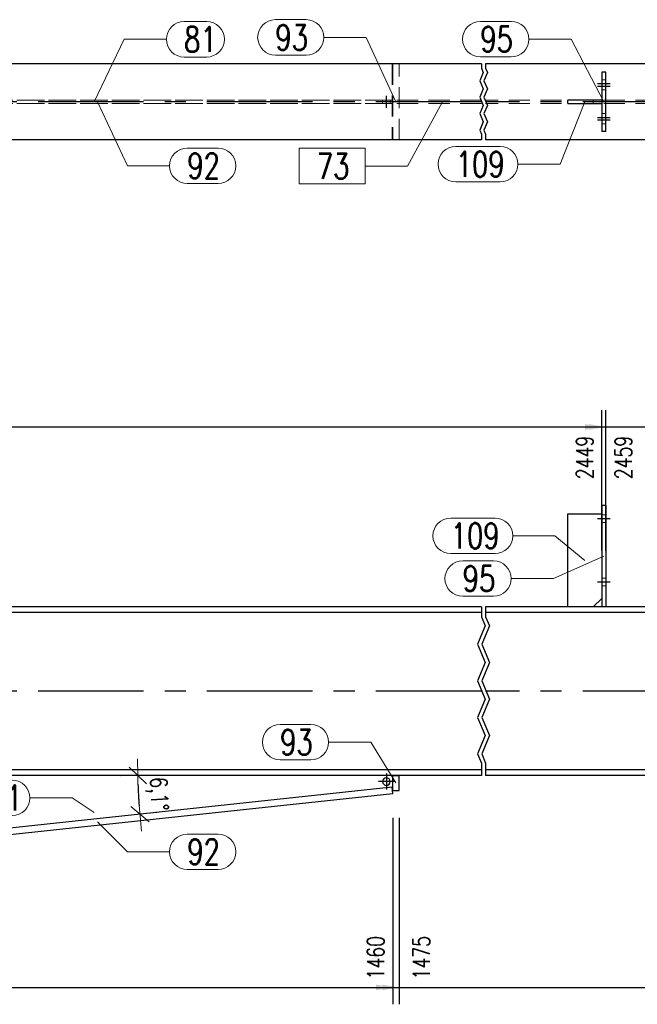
# Model space of a CAD drawing. Header units: millimetres. Extents: x 3526 to 4380, y 11541 to 12002.
# Tile 44 of 127: x 3606 to 3679, y 11751 to 11868. Entities that reach past the tile are written whole.
import ezdxf

# ---------------------------------------------------------------- set-up
doc = ezdxf.new("R2010")
doc.units = ezdxf.units.MM
doc.header["$LTSCALE"] = 10
doc.linetypes.add('HIDDEN', pattern=[0.375, 0.25, -0.125])
doc.linetypes.add('MITTE', pattern=[2, 1.25, -0.25, 0.25, -0.25])
doc.layers.get('Defpoints').update_dxf_attribs({"color": 1})
for name, color, linetype, lineweight in [('PS_DIM', 4, 'Continuous', 13), ('PS_Hidden', 2, 'HIDDEN', 9), ('PS_Pos', 1, 'Continuous', 15), ('PS_SOLID', 7, 'Continuous', 30)]:
    doc.layers.add(name, color=color, linetype=linetype, lineweight=lineweight)
doc.layers.add('PS_MID', color=5, linetype='MITTE')
doc.layers.add('PS_SHAPE', color=3, linetype='Continuous')
doc.styles.add('simplex', font='simplex.shx', dxfattribs={"width": 0.75})
doc.dimstyles.new('1_20_GŁ_DS1-LS20', dxfattribs={"dimtxt": 2, "dimasz": 2, "dimexe": 2, "dimexo": 5, "dimgap": 1, "dimtad": 1, "dimjust": 4, "dimdec": 0, "dimlfac": 20, "dimtxsty": 'simplex', "dimblk1": 'NONE', "dimsah": 1, "dimcen": 2, "dimclrd": 256, "dimclre": 256, "dimclrt": 4, "dimadec": 1, "dimazin": 0, "dimtfac": 1, "dimtdec": 0, "dimtmove": 2, "dimatfit": 3, "dimfxl": 1, "dimarcsym": 0})
doc.dimstyles.new('1_20_PRZ', dxfattribs={"dimtxt": 2, "dimasz": 1, "dimexe": 2, "dimexo": 5, "dimgap": 1, "dimtad": 1, "dimdec": 0, "dimlfac": 20, "dimtxsty": 'simplex', "dimblk": 'dimznak', "dimcen": 2, "dimse1": 1, "dimse2": 1, "dimclrd": 256, "dimclrt": 4, "dimadec": 1, "dimazin": 0, "dimtfac": 1, "dimtdec": 0, "dimtix": 1, "dimtmove": 2, "dimatfit": 3, "dimldrblk": 'dim-grot', "dimfxl": 1, "dimarcsym": 0})

# ---------------------------------------------------------------- blocks, each defined once
blk = doc.blocks.new('dimznak')
at = {"color": 0}
for points in [[(0, 2), (0, -2)], [(-2, 0), (2, 0)]]:
    blk.add_lwpolyline(points, dxfattribs=at)
at = {"color": 2}
blk.add_lwpolyline([(1, 1), (-1, -1)], dxfattribs=at)
blk = doc.blocks.new('*D57')
at = {"layer": 'Defpoints', "color": 0, "transparency": 16777216}
for p in [(3576.99, 11797.67), (3577.02, 11797.4), (3660.46, 11797.4), (3582.21, 11789.73), (3580.19, 11767.74)]:
    blk.add_point(p, dxfattribs=at)
at = {"layer": 'PS_DIM', "lineweight": -2, "transparency": 16777216}
blk.add_arc((3577.02, 11797.4), 9.25, 282.2873, 353.8047, dxfattribs=at)
for p, rotation in [((3586.28, 11797.4), 86.90237159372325), ((3578.01, 11788.2), 189.1896311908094)]:
    blk.add_blockref('dimznak', p, dxfattribs=dict(at, rotation=rotation))
at = {"layer": 'PS_DIM', "color": 4, "transparency": 16777216, "insert": (3582.28, 11792.67), "char_height": 2, "attachment_point": 5, "rotation": 48.046, "style": 'simplex'}
blk.add_mtext('83,9°', dxfattribs=at)
blk = doc.blocks.new('dim-grot')
blk.add_hatch(color=256).paths.add_polyline_path([(0, 0), (-2, 0.5), (-2, -0.5)])
blk.add_lwpolyline([(0, 0), (-2, 0.5), (-2, -0.5), (0, 0)])
blk = doc.blocks.new('*D58')
at = {"layer": 'Defpoints', "color": 0, "transparency": 16777216}
for p in [(3579.09, 11778.07), (3660.46, 11778.07), (3649.88, 11776.69), (3619.8, 11776.55), (3580.03, 11769.23)]:
    blk.add_point(p, dxfattribs=at)
at = {"layer": 'PS_DIM', "lineweight": -2, "transparency": 16777216}
blk.add_arc((3662.82, 11778.07), 43.05, 181.331, 184.761, dxfattribs=at)
for p, rotation in [((3619.77, 11778.07), 90.66550559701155), ((3620.02, 11773.5), 275.4264971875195)]:
    blk.add_blockref('dimznak', p, dxfattribs=dict(at, rotation=rotation))
at = {"layer": 'PS_DIM', "color": 4, "transparency": 16777216, "insert": (3622.02, 11775.9), "char_height": 2, "attachment_point": 5, "rotation": 273.046, "style": 'simplex'}
blk.add_mtext('6,1°', dxfattribs=at)
blk = doc.blocks.new('*D69')
at = {"layer": 'Defpoints', "color": 0, "transparency": 16777216}
for p in [(3674.71, 11819.37), (3674.71, 11799.73), (3576.95, 11778.07)]:
    blk.add_point(p, dxfattribs=at)
at = {"layer": 'PS_DIM', "lineweight": -2, "transparency": 16777216}
for p, q in [((3576.95, 11783.07), (3576.95, 11821.37)), ((3674.71, 11804.73), (3674.71, 11821.37)), ((3576.95, 11819.37), (3672.71, 11819.37))]:
    blk.add_line(p, q, dxfattribs=at)
at = {"layer": 'PS_DIM', "transparency": 16777216}
blk.add_solid([(3672.71, 11819.71), (3672.71, 11819.04), (3674.71, 11819.37)], dxfattribs=at)
at = {"layer": 'PS_DIM', "color": 4, "transparency": 16777216, "insert": (3672.69, 11815.75), "char_height": 2, "attachment_point": 5, "rotation": 90, "style": 'simplex'}
blk.add_mtext('2449', dxfattribs=at)
blk = doc.blocks.new('_None')
blk = doc.blocks.new('*D70')
at = {"layer": 'Defpoints', "color": 0, "transparency": 16777216}
for p in [(3675.21, 11819.37), (3675.21, 11799.68), (3576.95, 11778.07)]:
    blk.add_point(p, dxfattribs=at)
at = {"layer": 'PS_DIM', "lineweight": -2, "transparency": 16777216}
for p, q in [((3576.95, 11783.07), (3576.95, 11821.37)), ((3675.21, 11804.68), (3675.21, 11821.37)), ((3576.95, 11819.37), (3673.21, 11819.37))]:
    blk.add_line(p, q, dxfattribs=at)
at = {"layer": 'PS_DIM', "transparency": 16777216}
blk.add_solid([(3673.21, 11819.71), (3673.21, 11819.04), (3675.21, 11819.37)], dxfattribs=at)
at = {"layer": 'PS_DIM', "color": 4, "transparency": 16777216, "insert": (3677.27, 11815.75), "char_height": 2, "attachment_point": 5, "rotation": 90, "style": 'simplex'}
blk.add_mtext('2459', dxfattribs=at)
blk = doc.blocks.new('*D71')
at = {"layer": 'Defpoints', "color": 0, "transparency": 16777216}
for p in [(3699.21, 11819.37), (3699.21, 11799.86), (3576.95, 11778.07)]:
    blk.add_point(p, dxfattribs=at)
at = {"layer": 'PS_DIM', "lineweight": -2, "transparency": 16777216}
for p, q in [((3576.95, 11783.07), (3576.95, 11821.37)), ((3699.21, 11804.86), (3699.21, 11821.37)), ((3576.95, 11819.37), (3697.21, 11819.37))]:
    blk.add_line(p, q, dxfattribs=at)
at = {"layer": 'PS_DIM', "transparency": 16777216}
blk.add_solid([(3697.21, 11819.71), (3697.21, 11819.04), (3699.21, 11819.37)], dxfattribs=at)
at = {"layer": 'PS_DIM', "color": 4, "transparency": 16777216, "insert": (3697.19, 11815.75), "char_height": 2, "attachment_point": 5, "rotation": 90, "style": 'simplex'}
blk.add_mtext('4749', dxfattribs=at)
blk = doc.blocks.new('*D72')
at = {"layer": 'Defpoints', "color": 0, "transparency": 16777216}
for p in [(3699.71, 11819.37), (3699.71, 11799.79), (3576.95, 11778.07)]:
    blk.add_point(p, dxfattribs=at)
at = {"layer": 'PS_DIM', "lineweight": -2, "transparency": 16777216}
for p, q in [((3576.95, 11783.07), (3576.95, 11821.37)), ((3699.71, 11804.79), (3699.71, 11821.37)), ((3576.95, 11819.37), (3697.71, 11819.37))]:
    blk.add_line(p, q, dxfattribs=at)
at = {"layer": 'PS_DIM', "transparency": 16777216}
blk.add_solid([(3697.71, 11819.71), (3697.71, 11819.04), (3699.71, 11819.37)], dxfattribs=at)
at = {"layer": 'PS_DIM', "color": 4, "transparency": 16777216, "insert": (3701.35, 11815.75), "char_height": 2, "attachment_point": 5, "rotation": 90, "style": 'simplex'}
blk.add_mtext('4759', dxfattribs=at)
blk = doc.blocks.new('*D73')
at = {"layer": 'Defpoints', "color": 0, "transparency": 16777216}
for p in [(3723.71, 11819.37), (3723.71, 11799.82), (3576.95, 11778.07)]:
    blk.add_point(p, dxfattribs=at)
at = {"layer": 'PS_DIM', "lineweight": -2, "transparency": 16777216}
for p, q in [((3576.95, 11783.07), (3576.95, 11821.37)), ((3723.71, 11804.82), (3723.71, 11821.37)), ((3576.95, 11819.37), (3721.71, 11819.37))]:
    blk.add_line(p, q, dxfattribs=at)
at = {"layer": 'PS_DIM', "transparency": 16777216}
blk.add_solid([(3721.71, 11819.71), (3721.71, 11819.04), (3723.71, 11819.37)], dxfattribs=at)
at = {"layer": 'PS_DIM', "color": 4, "transparency": 16777216, "insert": (3721.69, 11815.75), "char_height": 2, "attachment_point": 5, "rotation": 90, "style": 'simplex'}
blk.add_mtext('7049', dxfattribs=at)
blk = doc.blocks.new('*D74')
at = {"layer": 'Defpoints', "color": 0, "transparency": 16777216}
for p in [(3724.21, 11819.37), (3724.21, 11799.76), (3576.95, 11778.07)]:
    blk.add_point(p, dxfattribs=at)
at = {"layer": 'PS_DIM', "lineweight": -2, "transparency": 16777216}
for p, q in [((3576.95, 11783.07), (3576.95, 11821.37)), ((3724.21, 11804.76), (3724.21, 11821.37)), ((3576.95, 11819.37), (3722.21, 11819.37))]:
    blk.add_line(p, q, dxfattribs=at)
at = {"layer": 'PS_DIM', "transparency": 16777216}
blk.add_solid([(3722.21, 11819.71), (3722.21, 11819.04), (3724.21, 11819.37)], dxfattribs=at)
at = {"layer": 'PS_DIM', "color": 4, "transparency": 16777216, "insert": (3725.96, 11815.75), "char_height": 2, "attachment_point": 5, "rotation": 90, "style": 'simplex'}
blk.add_mtext('7059', dxfattribs=at)
blk = doc.blocks.new('*D75')
at = {"layer": 'Defpoints', "color": 0, "transparency": 16777216}
for p in [(3752.51, 11819.37), (3752.51, 11792.45), (3576.95, 11778.07)]:
    blk.add_point(p, dxfattribs=at)
at = {"layer": 'PS_DIM', "lineweight": -2, "transparency": 16777216}
for p, q in [((3576.95, 11783.07), (3576.95, 11821.37)), ((3752.51, 11797.45), (3752.51, 11821.37)), ((3576.95, 11819.37), (3750.51, 11819.37))]:
    blk.add_line(p, q, dxfattribs=at)
at = {"layer": 'PS_DIM', "transparency": 16777216}
blk.add_solid([(3750.51, 11819.71), (3750.51, 11819.04), (3752.51, 11819.37)], dxfattribs=at)
at = {"layer": 'PS_DIM', "color": 4, "transparency": 16777216, "insert": (3750.49, 11815.75), "char_height": 2, "attachment_point": 5, "rotation": 90, "style": 'simplex'}
blk.add_mtext('7626', dxfattribs=at)
blk = doc.blocks.new('*D76')
at = {"layer": 'Defpoints', "color": 0, "transparency": 16777216}
for p in [(3838.71, 11819.37), (3838.71, 11799.54), (3576.95, 11778.07)]:
    blk.add_point(p, dxfattribs=at)
at = {"layer": 'PS_DIM', "lineweight": -2, "transparency": 16777216}
for p, q in [((3576.95, 11783.07), (3576.95, 11821.37)), ((3838.71, 11804.54), (3838.71, 11821.37)), ((3576.95, 11819.37), (3836.71, 11819.37))]:
    blk.add_line(p, q, dxfattribs=at)
at = {"layer": 'PS_DIM', "transparency": 16777216}
blk.add_solid([(3836.71, 11819.71), (3836.71, 11819.04), (3838.71, 11819.37)], dxfattribs=at)
at = {"layer": 'PS_DIM', "color": 4, "transparency": 16777216, "insert": (3836.69, 11815.75), "char_height": 2, "attachment_point": 5, "rotation": 90, "style": 'simplex'}
blk.add_mtext('9349', dxfattribs=at)
blk = doc.blocks.new('*D77')
at = {"layer": 'Defpoints', "color": 0, "transparency": 16777216}
for p in [(3839.21, 11819.37), (3839.21, 11799.42), (3576.95, 11778.07)]:
    blk.add_point(p, dxfattribs=at)
at = {"layer": 'PS_DIM', "lineweight": -2, "transparency": 16777216}
for p, q in [((3576.95, 11783.07), (3576.95, 11821.37)), ((3839.21, 11804.42), (3839.21, 11821.37)), ((3576.95, 11819.37), (3837.21, 11819.37))]:
    blk.add_line(p, q, dxfattribs=at)
at = {"layer": 'PS_DIM', "transparency": 16777216}
blk.add_solid([(3837.21, 11819.71), (3837.21, 11819.04), (3839.21, 11819.37)], dxfattribs=at)
at = {"layer": 'PS_DIM', "color": 4, "transparency": 16777216, "insert": (3841.02, 11815.75), "char_height": 2, "attachment_point": 5, "rotation": 90, "style": 'simplex'}
blk.add_mtext('9359', dxfattribs=at)
blk = doc.blocks.new('*D78')
at = {"layer": 'Defpoints', "color": 0, "transparency": 16777216}
for p in [(3867.86, 11819.37), (3576.95, 11778.07), (3867.86, 11778.07)]:
    blk.add_point(p, dxfattribs=at)
at = {"layer": 'PS_DIM', "lineweight": -2, "transparency": 16777216}
for p, q in [((3576.95, 11783.07), (3576.95, 11821.37)), ((3867.86, 11783.07), (3867.86, 11821.37)), ((3576.95, 11819.37), (3865.86, 11819.37))]:
    blk.add_line(p, q, dxfattribs=at)
at = {"layer": 'PS_DIM', "transparency": 16777216}
blk.add_solid([(3865.86, 11819.71), (3865.86, 11819.04), (3867.86, 11819.37)], dxfattribs=at)
at = {"layer": 'PS_DIM', "color": 4, "transparency": 16777216, "insert": (3865.84, 11815.71), "char_height": 2, "attachment_point": 5, "rotation": 90, "style": 'simplex'}
blk.add_mtext('9933', dxfattribs=at)
blk = doc.blocks.new('*D79')
at = {"layer": 'Defpoints', "color": 0, "transparency": 16777216}
for p in [(3870.54, 11819.37), (3576.95, 11778.07), (3870.54, 11762.38)]:
    blk.add_point(p, dxfattribs=at)
at = {"layer": 'PS_DIM', "lineweight": -2, "transparency": 16777216}
for p, q in [((3576.95, 11783.07), (3576.95, 11821.37)), ((3870.54, 11767.38), (3870.54, 11821.37)), ((3576.95, 11819.37), (3868.54, 11819.37))]:
    blk.add_line(p, q, dxfattribs=at)
at = {"layer": 'PS_DIM', "transparency": 16777216}
blk.add_solid([(3868.54, 11819.71), (3868.54, 11819.04), (3870.54, 11819.37)], dxfattribs=at)
at = {"layer": 'PS_DIM', "color": 4, "transparency": 16777216, "insert": (3872.24, 11815.75), "char_height": 2, "attachment_point": 5, "rotation": 90, "style": 'simplex'}
blk.add_mtext('9986', dxfattribs=at)
blk = doc.blocks.new('*D83')
at = {"layer": 'Defpoints', "color": 0, "transparency": 16777216}
for p in [(3576.95, 11778.07), (3649.96, 11778.07), (3649.96, 11752.98)]:
    blk.add_point(p, dxfattribs=at)
at = {"layer": 'PS_DIM', "lineweight": -2, "transparency": 16777216}
for p, q in [((3576.95, 11773.07), (3576.95, 11750.98)), ((3649.96, 11773.07), (3649.96, 11750.98)), ((3576.95, 11752.98), (3647.96, 11752.98))]:
    blk.add_line(p, q, dxfattribs=at)
at = {"layer": 'PS_DIM', "transparency": 16777216}
blk.add_solid([(3647.96, 11753.32), (3647.96, 11752.65), (3649.96, 11752.98)], dxfattribs=at)
at = {"layer": 'PS_DIM', "color": 4, "transparency": 16777216, "insert": (3647.94, 11756.5), "char_height": 2, "attachment_point": 5, "rotation": 90, "style": 'simplex'}
blk.add_mtext('1460', dxfattribs=at)
blk = doc.blocks.new('*D84')
at = {"layer": 'Defpoints', "color": 0, "transparency": 16777216}
for p in [(3576.95, 11778.07), (3650.71, 11778.07), (3650.71, 11752.98)]:
    blk.add_point(p, dxfattribs=at)
at = {"layer": 'PS_DIM', "lineweight": -2, "transparency": 16777216}
for p, q in [((3576.95, 11773.07), (3576.95, 11750.98)), ((3650.71, 11773.07), (3650.71, 11750.98)), ((3576.95, 11752.98), (3648.71, 11752.98))]:
    blk.add_line(p, q, dxfattribs=at)
at = {"layer": 'PS_DIM', "transparency": 16777216}
blk.add_solid([(3648.71, 11753.32), (3648.71, 11752.65), (3650.71, 11752.98)], dxfattribs=at)
at = {"layer": 'PS_DIM', "color": 4, "transparency": 16777216, "insert": (3653.35, 11756.5), "char_height": 2, "attachment_point": 5, "rotation": 90, "style": 'simplex'}
blk.add_mtext('1475', dxfattribs=at)
blk = doc.blocks.new('*D85')
at = {"layer": 'Defpoints', "color": 0, "transparency": 16777216}
for p in [(3724.61, 11782.75), (3576.95, 11778.07), (3724.61, 11752.98)]:
    blk.add_point(p, dxfattribs=at)
at = {"layer": 'PS_DIM', "lineweight": -2, "transparency": 16777216}
for p, q in [((3724.61, 11777.75), (3724.61, 11750.98)), ((3576.95, 11773.07), (3576.95, 11750.98)), ((3576.95, 11752.98), (3722.61, 11752.98))]:
    blk.add_line(p, q, dxfattribs=at)
at = {"layer": 'PS_DIM', "transparency": 16777216}
blk.add_solid([(3722.61, 11753.32), (3722.61, 11752.65), (3724.61, 11752.98)], dxfattribs=at)
at = {"layer": 'PS_DIM', "color": 4, "transparency": 16777216, "insert": (3722.59, 11756.64), "char_height": 2, "attachment_point": 5, "rotation": 90, "style": 'simplex'}
blk.add_mtext('7067', dxfattribs=at)
blk = doc.blocks.new('*D86')
at = {"layer": 'Defpoints', "color": 0, "transparency": 16777216}
for p in [(3576.95, 11778.07), (3752.86, 11777.88), (3752.86, 11752.98)]:
    blk.add_point(p, dxfattribs=at)
at = {"layer": 'PS_DIM', "lineweight": -2, "transparency": 16777216}
for p, q in [((3576.95, 11773.07), (3576.95, 11750.98)), ((3752.86, 11772.88), (3752.86, 11750.98)), ((3576.95, 11752.98), (3750.86, 11752.98))]:
    blk.add_line(p, q, dxfattribs=at)
at = {"layer": 'PS_DIM', "transparency": 16777216}
blk.add_solid([(3750.86, 11753.32), (3750.86, 11752.65), (3752.86, 11752.98)], dxfattribs=at)
at = {"layer": 'PS_DIM', "color": 4, "transparency": 16777216, "insert": (3750.84, 11756.64), "char_height": 2, "attachment_point": 5, "rotation": 90, "style": 'simplex'}
blk.add_mtext('7633', dxfattribs=at)
blk = doc.blocks.new('*D87')
at = {"layer": 'Defpoints', "color": 0, "transparency": 16777216}
for p in [(3839.61, 11782.75), (3576.95, 11778.07), (3839.61, 11752.98)]:
    blk.add_point(p, dxfattribs=at)
at = {"layer": 'PS_DIM', "lineweight": -2, "transparency": 16777216}
for p, q in [((3839.61, 11777.75), (3839.61, 11750.98)), ((3576.95, 11773.07), (3576.95, 11750.98)), ((3576.95, 11752.98), (3837.61, 11752.98))]:
    blk.add_line(p, q, dxfattribs=at)
at = {"layer": 'PS_DIM', "transparency": 16777216}
blk.add_solid([(3837.61, 11753.32), (3837.61, 11752.65), (3839.61, 11752.98)], dxfattribs=at)
at = {"layer": 'PS_DIM', "color": 4, "transparency": 16777216, "insert": (3837.59, 11756.64), "char_height": 2, "attachment_point": 5, "rotation": 90, "style": 'simplex'}
blk.add_mtext('9367', dxfattribs=at)
blk = doc.blocks.new('*D88')
at = {"layer": 'Defpoints', "color": 0, "transparency": 16777216}
for p in [(3576.95, 11778.07), (3867.86, 11778.07), (3867.86, 11752.98)]:
    blk.add_point(p, dxfattribs=at)
at = {"layer": 'PS_DIM', "lineweight": -2, "transparency": 16777216}
for p, q in [((3576.95, 11773.07), (3576.95, 11750.98)), ((3867.86, 11773.07), (3867.86, 11750.98)), ((3576.95, 11752.98), (3865.86, 11752.98))]:
    blk.add_line(p, q, dxfattribs=at)
at = {"layer": 'PS_DIM', "transparency": 16777216}
blk.add_solid([(3865.86, 11753.32), (3865.86, 11752.65), (3867.86, 11752.98)], dxfattribs=at)
at = {"layer": 'PS_DIM', "color": 4, "transparency": 16777216, "insert": (3865.84, 11756.64), "char_height": 2, "attachment_point": 5, "rotation": 90, "style": 'simplex'}
blk.add_mtext('9933', dxfattribs=at)
blk = doc.blocks.new('*D89')
at = {"layer": 'Defpoints', "color": 0, "transparency": 16777216}
for p in [(3576.95, 11778.07), (3870.54, 11762.38), (3870.54, 11752.98)]:
    blk.add_point(p, dxfattribs=at)
at = {"layer": 'PS_DIM', "lineweight": -2, "transparency": 16777216}
for p, q in [((3576.95, 11773.07), (3576.95, 11750.98)), ((3870.54, 11757.38), (3870.54, 11750.98)), ((3576.95, 11752.98), (3868.54, 11752.98))]:
    blk.add_line(p, q, dxfattribs=at)
at = {"layer": 'PS_DIM', "transparency": 16777216}
blk.add_solid([(3868.54, 11753.32), (3868.54, 11752.65), (3870.54, 11752.98)], dxfattribs=at)
at = {"layer": 'PS_DIM', "color": 4, "transparency": 16777216, "insert": (3872.45, 11756.61), "char_height": 2, "attachment_point": 5, "rotation": 90, "style": 'simplex'}
blk.add_mtext('9986', dxfattribs=at)
blk = doc.blocks.new('*X313')
at = {"color": 1}
for p, q in [((3660.46, 11862.39), (3660.46, 11861.86)), ((3660.46, 11861.86), (3660.66, 11861.37)), ((3660.96, 11862.39), (3660.96, 11861.86)), ((3660.96, 11861.86), (3661.16, 11861.37)), ((3660.66, 11861.37), (3660.25, 11860.39)), ((3661.16, 11861.37), (3660.75, 11860.39)), ((3660.25, 11860.39), (3660.66, 11859.42)), ((3660.66, 11859.42), (3660.25, 11858.44)), ((3660.75, 11860.39), (3661.16, 11859.42)), ((3661.16, 11859.42), (3660.75, 11858.44)), ((3660.25, 11858.44), (3660.66, 11857.47)), ((3660.75, 11858.44), (3661.16, 11857.47)), ((3660.66, 11857.47), (3660.25, 11856.49)), ((3661.16, 11857.47), (3660.75, 11856.49)), ((3660.25, 11856.49), (3660.66, 11855.52)), ((3660.75, 11856.49), (3661.16, 11855.52)), ((3660.66, 11855.52), (3660.25, 11854.54)), ((3661.16, 11855.52), (3660.75, 11854.54)), ((3660.25, 11854.54), (3660.46, 11854.05)), ((3660.46, 11854.05), (3660.46, 11853.39)), ((3660.75, 11854.54), (3660.96, 11854.05)), ((3660.96, 11854.05), (3660.96, 11853.39))]:
    blk.add_line(p, q, dxfattribs=at)
at = {"layer": 'PS_Hidden', "color": 2, "linetype": 'HIDDEN'}
for p, q in [((3649.88, 11862.39), (3649.88, 11853.39)), ((3649.96, 11862.39), (3649.96, 11853.39)), ((3649.96, 11862.39), (3649.96, 11853.39)), ((3650.71, 11853.39), (3650.71, 11862.39)), ((3674.71, 11860.49), (3675.21, 11860.49)), ((3674.71, 11859.29), (3675.21, 11859.29)), ((3660.46, 11858.1), (3577.02, 11858.1)), ((3660.46, 11857.67), (3577.02, 11857.67)), ((3649.96, 11858.09), (3584.43, 11858.09)), ((3649.96, 11857.69), (3584.43, 11857.69)), ((3648.76, 11858.09), (3648.76, 11857.69)), ((3649.66, 11858.09), (3649.66, 11857.69)), ((3649.96, 11857.69), (3649.96, 11858.09)), ((3684.96, 11858.1), (3660.96, 11858.1)), ((3684.96, 11857.67), (3660.96, 11857.67)), ((3673.71, 11858.09), (3673.71, 11857.69)), ((3674.71, 11856.49), (3675.21, 11856.49)), ((3674.71, 11855.29), (3675.21, 11855.29))]:
    blk.add_line(p, q, dxfattribs=at)
at = {"layer": 'PS_MID', "color": 5, "linetype": 'MITTE'}
for p, q in [((3674.21, 11860.04), (3675.71, 11860.04)), ((3674.21, 11860.04), (3675.71, 11860.04)), ((3674.21, 11859.74), (3675.71, 11859.74)), ((3674.21, 11859.74), (3675.71, 11859.74)), ((3649.21, 11857.19), (3649.21, 11858.59)), ((3660.46, 11857.89), (3574.45, 11857.89)), ((3684.96, 11857.89), (3660.96, 11857.89)), ((3674.21, 11856.04), (3675.71, 11856.04)), ((3674.21, 11856.04), (3675.71, 11856.04)), ((3674.21, 11855.74), (3675.71, 11855.74)), ((3674.21, 11855.74), (3675.71, 11855.74))]:
    blk.add_line(p, q, dxfattribs=at)
at = {"layer": 'PS_SOLID', "color": 7, "linetype": 'Continuous'}
for p, q in [((3660.46, 11862.39), (3576.95, 11862.39)), ((3684.96, 11862.39), (3660.96, 11862.39)), ((3674.71, 11861.39), (3674.71, 11854.39)), ((3675.21, 11861.39), (3674.71, 11861.39)), ((3675.21, 11854.39), (3675.21, 11861.39)), ((3670.71, 11857.69), (3670.71, 11858.09)), ((3674.71, 11858.09), (3670.71, 11858.09)), ((3670.71, 11857.69), (3674.71, 11857.69)), ((3675.21, 11854.39), (3674.71, 11854.39)), ((3660.46, 11853.39), (3576.95, 11853.39)), ((3684.96, 11853.39), (3660.96, 11853.39))]:
    blk.add_line(p, q, dxfattribs=at)
blk = doc.blocks.new('*X325')
at = {"color": 1}
for p, q in [((3655.83, 11857.89), (3651.71, 11850.28)), ((3646.71, 11852.38), (3638.87, 11852.38)), ((3638.87, 11852.38), (3638.87, 11848.18)), ((3646.71, 11848.18), (3646.71, 11852.38)), ((3646.71, 11850.28), (3651.71, 11850.28)), ((3638.87, 11848.18), (3646.71, 11848.18))]:
    blk.add_line(p, q, dxfattribs=at)
at = {"color": 30, "style": 'simplex', "width": 0.75}
blk.add_text('73', height=3, dxfattribs=at).set_placement((3640.97, 11848.78))
blk = doc.blocks.new('*X332')
at = {"color": 1}
for p, q in [((3672.71, 11857.89), (3669.77, 11850.5)), ((3657.42, 11852.6), (3662.67, 11852.6)), ((3664.77, 11850.5), (3669.77, 11850.5)), ((3657.42, 11848.4), (3662.67, 11848.4))]:
    blk.add_line(p, q, dxfattribs=at)
for centre, start, end in [((3657.42, 11850.5), 90, 270), ((3662.67, 11850.5), 270, 90)]:
    blk.add_arc(centre, 2.1, start, end, dxfattribs=at)
at = {"color": 2, "style": 'simplex', "width": 0.75}
blk.add_text('109', height=3, dxfattribs=at).set_placement((3657.42, 11849))
blk = doc.blocks.new('*X333')
at = {"color": 1}
for p, q in [((3660.33, 11867.41), (3663.98, 11867.41)), ((3666.08, 11865.31), (3671.08, 11865.31)), ((3674.96, 11857.89), (3671.08, 11865.31)), ((3660.33, 11863.21), (3663.98, 11863.21))]:
    blk.add_line(p, q, dxfattribs=at)
for centre, start, end in [((3660.33, 11865.31), 90, 270), ((3663.98, 11865.31), 270, 90)]:
    blk.add_arc(centre, 2.1, start, end, dxfattribs=at)
at = {"color": 2, "style": 'simplex', "width": 0.75}
blk.add_text('95', height=3, dxfattribs=at).set_placement((3660.33, 11863.81))
blk = doc.blocks.new('*X334')
at = {"color": 1}
for p, q in [((3636.06, 11867.62), (3639.7, 11867.62)), ((3641.8, 11865.52), (3646.8, 11865.52)), ((3650.33, 11857.89), (3646.8, 11865.52)), ((3636.06, 11863.42), (3639.7, 11863.42))]:
    blk.add_line(p, q, dxfattribs=at)
for centre, start, end in [((3636.06, 11865.52), 90, 270), ((3639.7, 11865.52), 270, 90)]:
    blk.add_arc(centre, 2.1, start, end, dxfattribs=at)
at = {"color": 2, "style": 'simplex', "width": 0.75}
blk.add_text('93', height=3, dxfattribs=at).set_placement((3636.06, 11864.02))
blk = doc.blocks.new('*X345')
at = {"color": 1}
for p, q in [((3615, 11857.89), (3618.53, 11850.31)), ((3625.63, 11852.41), (3629.27, 11852.41)), ((3618.53, 11850.31), (3623.53, 11850.31)), ((3625.63, 11848.21), (3629.27, 11848.21))]:
    blk.add_line(p, q, dxfattribs=at)
for centre, start, end in [((3625.63, 11850.31), 90, 270), ((3629.27, 11850.31), 270, 90)]:
    blk.add_arc(centre, 2.1, start, end, dxfattribs=at)
at = {"color": 2, "style": 'simplex', "width": 0.75}
blk.add_text('92', height=3, dxfattribs=at).set_placement((3625.63, 11848.81))
blk = doc.blocks.new('*X346')
at = {"color": 1}
for p, q in [((3625.25, 11867.39), (3627.93, 11867.39)), ((3614.59, 11857.89), (3618.15, 11865.29)), ((3618.15, 11865.29), (3623.15, 11865.29)), ((3625.25, 11863.19), (3627.93, 11863.19))]:
    blk.add_line(p, q, dxfattribs=at)
for centre, start, end in [((3625.25, 11865.29), 90, 270), ((3627.93, 11865.29), 270, 90)]:
    blk.add_arc(centre, 2.1, start, end, dxfattribs=at)
at = {"color": 2, "style": 'simplex', "width": 0.75}
blk.add_text('81', height=3, dxfattribs=at).set_placement((3625.25, 11863.79))
blk = doc.blocks.new('*X551')
at = {"color": 1}
for p, q in [((3660.46, 11798.07), (3660.46, 11796.89)), ((3660.96, 11798.07), (3660.96, 11796.89)), ((3660.46, 11796.89), (3660.92, 11795.81)), ((3660.96, 11796.89), (3661.42, 11795.81)), ((3660.92, 11795.81), (3660, 11793.64)), ((3661.42, 11795.81), (3660.5, 11793.64)), ((3660, 11793.64), (3660.92, 11791.48)), ((3660.5, 11793.64), (3661.42, 11791.48)), ((3660.92, 11791.48), (3660, 11789.31)), ((3661.42, 11791.48), (3660.5, 11789.31)), ((3660, 11789.31), (3660.92, 11787.14)), ((3660.5, 11789.31), (3661.42, 11787.14)), ((3660.92, 11787.14), (3660, 11784.97)), ((3661.42, 11787.14), (3660.5, 11784.97)), ((3660, 11784.97), (3660.92, 11782.81)), ((3660.5, 11784.97), (3661.42, 11782.81)), ((3660.92, 11782.81), (3660, 11780.64)), ((3661.42, 11782.81), (3660.5, 11780.64)), ((3660, 11780.64), (3660.46, 11779.56)), ((3660.5, 11780.64), (3660.96, 11779.56)), ((3660.46, 11779.56), (3660.46, 11778.07)), ((3660.96, 11779.56), (3660.96, 11778.07))]:
    blk.add_line(p, q, dxfattribs=at)
at = {"layer": 'PS_Hidden', "color": 2, "linetype": 'HIDDEN'}
for p, q in [((3675.21, 11808.97), (3674.71, 11808.97)), ((3675.21, 11808.07), (3674.71, 11808.07)), ((3675.21, 11801.47), (3674.71, 11801.47)), ((3675.21, 11800.57), (3674.71, 11800.57))]:
    blk.add_line(p, q, dxfattribs=at)
at = {"layer": 'PS_MID', "color": 5, "linetype": 'MITTE'}
for p, q in [((3674.21, 11808.52), (3675.71, 11808.52)), ((3674.21, 11808.52), (3675.71, 11808.52)), ((3674.21, 11808.52), (3675.71, 11808.52)), ((3674.21, 11808.52), (3675.71, 11808.52)), ((3674.21, 11801.02), (3675.71, 11801.02)), ((3674.21, 11801.02), (3675.71, 11801.02)), ((3674.21, 11801.02), (3675.71, 11801.02)), ((3674.21, 11801.02), (3675.71, 11801.02)), ((3660.46, 11788.07), (3574.45, 11788.07)), ((3684.96, 11788.07), (3660.96, 11788.07)), ((3649.21, 11778.32), (3649.21, 11776.42)), ((3650.16, 11777.37), (3648.26, 11777.37))]:
    blk.add_line(p, q, dxfattribs=at)
at = {"layer": 'PS_SOLID', "color": 7, "linetype": 'Continuous'}
for p, q in [((3674.71, 11810.07), (3674.71, 11798.07)), ((3675.21, 11810.07), (3674.71, 11810.07)), ((3675.21, 11810.07), (3675.21, 11798.07)), ((3670.71, 11798.07), (3670.71, 11809.07)), ((3670.71, 11809.07), (3674.71, 11809.07)), ((3673.71, 11798.07), (3674.71, 11799.07)), ((3660.46, 11798.07), (3576.95, 11798.07)), ((3684.96, 11798.07), (3660.96, 11798.07)), ((3660.46, 11797.4), (3577.02, 11797.4)), ((3684.96, 11797.4), (3660.96, 11797.4)), ((3660.46, 11778.75), (3579.01, 11778.75)), ((3660.46, 11778.07), (3579.09, 11778.07)), ((3649.96, 11776.32), (3649.96, 11778.07)), ((3649.96, 11778.07), (3650.71, 11778.07)), ((3650.71, 11776.32), (3650.71, 11778.07)), ((3684.96, 11778.75), (3660.96, 11778.75)), ((3684.96, 11778.07), (3660.96, 11778.07)), ((3649.88, 11776.69), (3580.03, 11769.23)), ((3649.96, 11776.7), (3649.88, 11776.69)), ((3649.96, 11775.94), (3649.88, 11776.69)), ((3580.11, 11768.49), (3649.96, 11775.94)), ((3649.96, 11776.32), (3650.71, 11776.32))]:
    blk.add_line(p, q, dxfattribs=at)
at = {"layer": 'PS_SOLID', "color": 7, "extrusion": (0, 0, -1)}
blk.add_circle((-3649.21, 11777.37), 0.45, dxfattribs=at)
blk = doc.blocks.new('*X572')
at = {"color": 1}
for p, q in [((3658.24, 11803.51), (3661.88, 11803.51)), ((3674.96, 11804.07), (3668.98, 11801.41)), ((3663.98, 11801.41), (3668.98, 11801.41)), ((3658.24, 11799.31), (3661.88, 11799.31))]:
    blk.add_line(p, q, dxfattribs=at)
for centre, start, end in [((3658.24, 11801.41), 90, 270), ((3661.88, 11801.41), 270, 90)]:
    blk.add_arc(centre, 2.1, start, end, dxfattribs=at)
at = {"color": 2, "style": 'simplex', "width": 0.75}
blk.add_text('95', height=3, dxfattribs=at).set_placement((3658.24, 11799.91))
blk = doc.blocks.new('*X573')
at = {"color": 1}
for p, q in [((3656.82, 11808.58), (3662.07, 11808.58)), ((3664.17, 11806.48), (3669.17, 11806.48)), ((3672.71, 11803.57), (3669.17, 11806.48)), ((3656.82, 11804.38), (3662.07, 11804.38))]:
    blk.add_line(p, q, dxfattribs=at)
for centre, start, end in [((3656.82, 11806.48), 90, 270), ((3662.07, 11806.48), 270, 90)]:
    blk.add_arc(centre, 2.1, start, end, dxfattribs=at)
at = {"color": 2, "style": 'simplex', "width": 0.75}
blk.add_text('109', height=3, dxfattribs=at).set_placement((3656.82, 11804.98))
blk = doc.blocks.new('*X580')
at = {"color": 1}
for p, q in [((3636.62, 11784.14), (3640.26, 11784.14)), ((3642.36, 11782.04), (3647.36, 11782.04)), ((3650.33, 11777.2), (3647.36, 11782.04)), ((3636.62, 11779.94), (3640.26, 11779.94))]:
    blk.add_line(p, q, dxfattribs=at)
for centre, start, end in [((3636.62, 11782.04), 90, 270), ((3640.26, 11782.04), 270, 90)]:
    blk.add_arc(centre, 2.1, start, end, dxfattribs=at)
at = {"color": 2, "style": 'simplex', "width": 0.75}
blk.add_text('93', height=3, dxfattribs=at).set_placement((3636.62, 11780.54))
blk = doc.blocks.new('*X581')
at = {"color": 1}
for p, q in [((3615, 11772.59), (3618.53, 11769.05)), ((3625.63, 11771.15), (3629.27, 11771.15)), ((3618.53, 11769.05), (3623.53, 11769.05)), ((3625.63, 11766.95), (3629.27, 11766.95))]:
    blk.add_line(p, q, dxfattribs=at)
for centre, start, end in [((3625.63, 11769.05), 90, 270), ((3629.27, 11769.05), 270, 90)]:
    blk.add_arc(centre, 2.1, start, end, dxfattribs=at)
at = {"color": 2, "style": 'simplex', "width": 0.75}
blk.add_text('92', height=3, dxfattribs=at).set_placement((3625.63, 11767.55))
blk = doc.blocks.new('*X582')
at = {"color": 1}
for p, q in [((3602.22, 11777.53), (3604.9, 11777.53)), ((3607, 11775.43), (3612, 11775.43)), ((3614.59, 11773.72), (3612, 11775.43)), ((3602.22, 11773.33), (3604.9, 11773.33))]:
    blk.add_line(p, q, dxfattribs=at)
for centre, start, end in [((3602.22, 11775.43), 90, 270), ((3604.9, 11775.43), 270, 90)]:
    blk.add_arc(centre, 2.1, start, end, dxfattribs=at)
at = {"color": 2, "style": 'simplex', "width": 0.75}
blk.add_text('81', height=3, dxfattribs=at).set_placement((3602.22, 11773.93))

msp = doc.modelspace()

# ---------------------------------------------------------------- block references
at = {"layer": 'PS_Pos'}
for name in ['*X334', '*X346', '*X333', '*X345', '*X325', '*X332', '*X573', '*X572', '*X580', '*X582', '*X581']:
    msp.add_blockref(name, (0, 0), dxfattribs=at)
at = {"layer": 'PS_SHAPE'}
for name in ['*X313', '*X551']:
    msp.add_blockref(name, (0, 0), dxfattribs=at)

# ---------------------------------------------------------------- dimensions: what is measured, and where the dimension line sits
at = {"layer": 'PS_DIM'}
for base, p2, text, picture, middle in [((3674.709, 11819.373), (3674.709, 11799.729), '2449', '*D69', (3672.689, 11815.746)), ((3675.209, 11819.373), (3675.209, 11799.681), '2459', '*D70', (3677.266, 11815.746)), ((3699.209, 11819.373), (3699.209, 11799.865), '4749', '*D71', (3697.189, 11815.746)), ((3699.709, 11819.373), (3699.709, 11799.788), '4759', '*D72', (3701.353, 11815.746)), ((3723.709, 11819.373), (3723.709, 11799.824), '7049', '*D73', (3721.689, 11815.746)), ((3724.209, 11819.373), (3724.209, 11799.758), '7059', '*D74', (3725.965, 11815.746)), ((3752.511, 11819.373), (3752.511, 11792.447), '7626', '*D75', (3750.491, 11815.746)), ((3838.709, 11819.373), (3838.709, 11799.542), '9349', '*D76', (3836.689, 11815.746)), ((3839.209, 11819.373), (3839.209, 11799.42), '9359', '*D77', (3841.018, 11815.746)), ((3867.861, 11819.373), (3867.861, 11778.071), '9933', '*D78', (3865.841, 11815.71)), ((3870.542, 11819.373), (3870.542, 11762.38), '9986', '*D79', (3872.244, 11815.746)), ((3724.609, 11752.982), (3724.609, 11782.746), '7067', '*D85', (3722.589, 11756.645)), ((3839.609, 11752.982), (3839.609, 11782.746), '9367', '*D87', (3837.589, 11756.645)), ((3752.861, 11752.982), (3752.861, 11777.882), '7633', '*D86', (3750.841, 11756.645)), ((3867.861, 11752.982), (3867.861, 11778.071), '9933', '*D88', (3865.841, 11756.645)), ((3870.542, 11752.982), (3870.542, 11762.38), '9986', '*D89', (3872.449, 11756.609))]:
    dim = msp.add_linear_dim(base=base, p1=(3576.952, 11778.071), p2=p2, text=text, dimstyle='1_20_GŁ_DS1-LS20', dxfattribs=at)
    dim.commit()
    dim.dimension.update_dxf_attribs({"geometry": picture, "text_midpoint": middle, "dimtype": 128, "text_rotation": 90})
for base, line1, line2, picture, middle in [((3582.206, 11789.73), ((3660.459, 11797.396), (3577.024, 11797.396)), ((3580.189, 11767.743), (3576.995, 11797.673)), '*D57', (3582.276, 11792.674)), ((3619.801, 11776.545), ((3660.459, 11778.071), (3579.087, 11778.071)), ((3649.883, 11776.69), (3580.03, 11769.235)), '*D58', (3622.022, 11775.9))]:
    dim = msp.add_angular_dim_2l(base=base, line1=line1, line2=line2, dimstyle='1_20_PRZ', dxfattribs=at)
    dim.commit()
    dim.dimension.update_dxf_attribs({"geometry": picture, "text_midpoint": middle})
for base, p2, picture, middle in [((3649.959, 11752.982), (3649.959, 11778.071), '*D83', (3647.939, 11756.502)), ((3650.709, 11752.982), (3650.709, 11778.071), '*D84', (3653.346, 11756.502))]:
    dim = msp.add_linear_dim(base=base, p1=(3576.952, 11778.071), p2=p2, dimstyle='1_20_GŁ_DS1-LS20', dxfattribs=at)
    dim.commit()
    dim.dimension.update_dxf_attribs({"geometry": picture, "text_midpoint": middle, "dimtype": 128, "text_rotation": 90})

doc.saveas('drawing.dxf')
